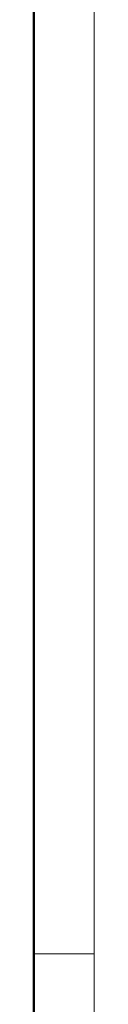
# Model space of a CAD drawing. Header units: millimetres. Extents: x 0 to 594, y 0 to 420.
# Tile 6 of 7: x 589 to 594, y 206 to 288. Entities that reach past the tile are written whole.
import ezdxf

# ---------------------------------------------------------------- set-up
doc = ezdxf.new("R2010")
doc.units = ezdxf.units.MM
doc.layers.add('ОСЕВЫЕ', color=7, linetype='Continuous')
doc.layers.add('ОСНОВНОЙ', color=7, linetype='Continuous', lineweight=25)

msp = doc.modelspace()

# ---------------------------------------------------------------- linework, layer by layer
at = {"color": 7, "linetype": 'Continuous', "lineweight": 50}
msp.add_line((589, 5), (589, 415), dxfattribs=at)
at = {"layer": 'ОСЕВЫЕ', "lineweight": 18}
msp.add_line((594, 420), (594, 0), dxfattribs=at)
at = {"layer": 'ОСНОВНОЙ', "linetype": 'Continuous', "lineweight": 18}
for p, q in [((589, 415), (589, 5)), ((589.001, 210), (588.999, 210)), ((589, 210), (594, 210))]:
    msp.add_line(p, q, dxfattribs=at)

doc.saveas('drawing.dxf')
